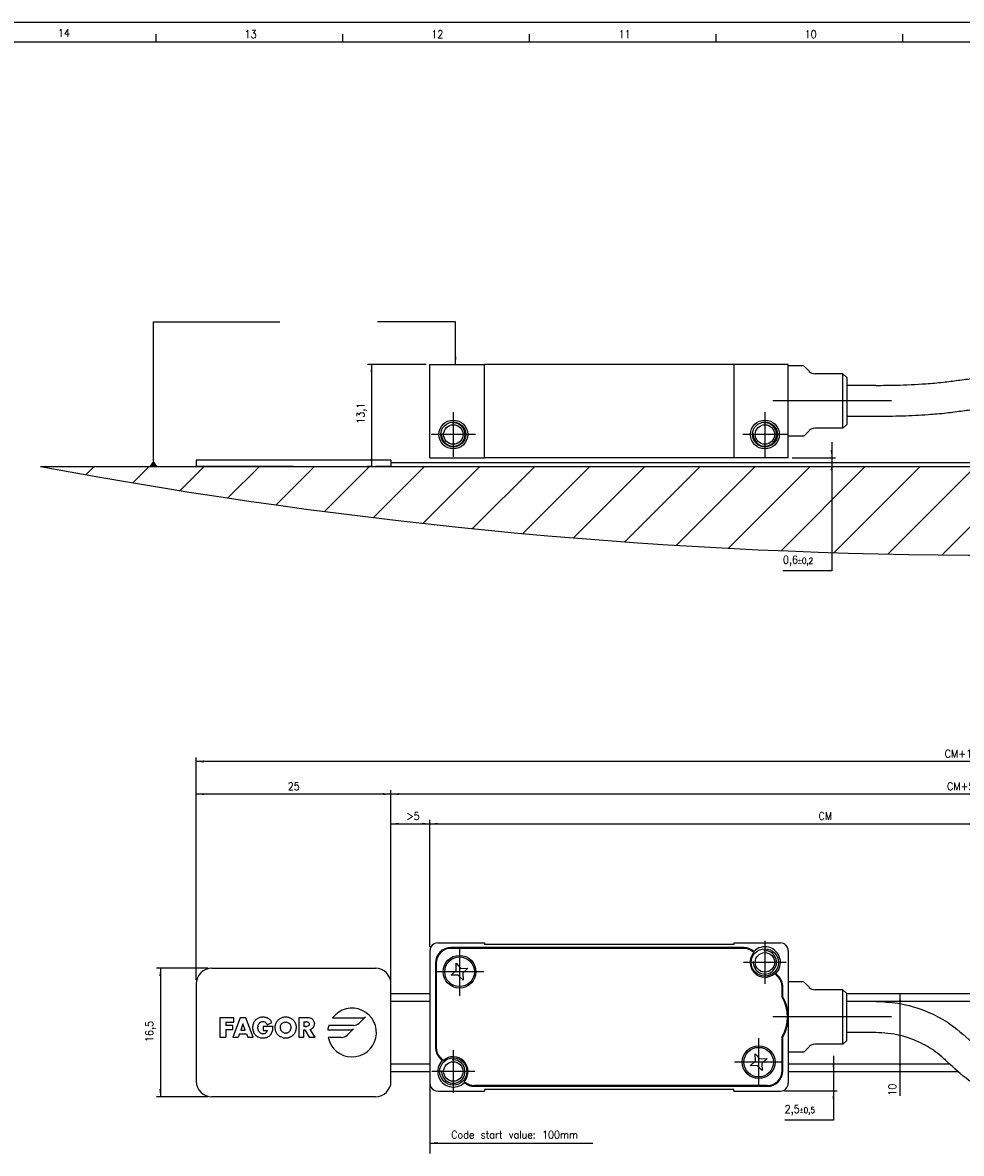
# Model space of a CAD drawing. Header units: millimetres. Extents: x -235 to 1231, y -109 to 485.
# Tile 5 of 15: x -58 to 183, y 195 to 485. Entities that reach past the tile are written whole.
import ezdxf

# ---------------------------------------------------------------- set-up
doc = ezdxf.new("R2010")
doc.units = ezdxf.units.MM
doc.linetypes.add('DOT_CENTER', pattern=[14, 12, -1, 0, -1])
doc.layers.add('1', color=7, linetype='Continuous')
doc.styles.add('CONVERTER_11', font='txt.shx', dxfattribs={"width": 0.9})
doc.dimstyles.new('ME10_DIM_13', dxfattribs={"dimtxt": 1, "dimasz": 1, "dimexe": 0.5, "dimexo": 0.5, "dimgap": 0.5, "dimtad": 1, "dimdsep": 46, "dimtxsty": 'CONVERTER_11', "dimsah": 1, "dimcen": 0.09, "dimclrd": 2, "dimclre": 2, "dimclrt": 2, "dimadec": 0, "dimazin": 0, "dimtfac": 1, "dimtdec": 4, "dimtix": 1, "dimtmove": 0, "dimatfit": 3, "dimfxl": 1, "dimtolj": 1, "dimtzin": 0, "dimarcsym": 0})
doc.dimstyles.new('ME10_DIM_14', dxfattribs={"dimtxt": 1, "dimasz": 1, "dimexe": 0.5, "dimexo": 0.5, "dimgap": 0.5, "dimtad": 1, "dimtih": 1, "dimtoh": 1, "dimdsep": 46, "dimtxsty": 'CONVERTER_11', "dimsah": 1, "dimcen": 0.09, "dimclrd": 2, "dimclre": 2, "dimclrt": 2, "dimadec": 0, "dimazin": 0, "dimtol": 1, "dimtp": 0.2, "dimtm": 0.2, "dimtfac": 0.75, "dimtdec": 0, "dimtix": 1, "dimtmove": 1, "dimatfit": 3, "dimfxl": 1, "dimtolj": 1, "dimtzin": 0, "dimarcsym": 0})
doc.dimstyles.new('ME10_DIM_17', dxfattribs={"dimtxt": 1, "dimasz": 1, "dimexe": 0.5, "dimexo": 0.5, "dimgap": 0.5, "dimtad": 1, "dimdsep": 46, "dimtxsty": 'CONVERTER_11', "dimsah": 1, "dimcen": 0.09, "dimclrd": 2, "dimclre": 2, "dimclrt": 2, "dimadec": 0, "dimazin": 0, "dimtfac": 1, "dimtdec": 4, "dimtix": 1, "dimtmove": 0, "dimatfit": 3, "dimfxl": 1, "dimtolj": 1, "dimtzin": 0, "dimarcsym": 0})
doc.dimstyles.new('ME10_DIM_18', dxfattribs={"dimtxt": 1, "dimasz": 1, "dimexe": 0.5, "dimexo": 0.5, "dimgap": 0.5, "dimtad": 1, "dimtih": 1, "dimtoh": 1, "dimdsep": 46, "dimtxsty": 'CONVERTER_11', "dimsah": 1, "dimcen": 0.09, "dimclrd": 2, "dimclre": 2, "dimclrt": 2, "dimadec": 0, "dimazin": 0, "dimtol": 1, "dimtp": 0.5, "dimtm": 0.5, "dimtfac": 0.75, "dimtdec": 0, "dimtix": 1, "dimtmove": 1, "dimatfit": 3, "dimfxl": 1, "dimtolj": 1, "dimtzin": 0, "dimarcsym": 0})
doc.dimstyles.new('ME10_DIM_20', dxfattribs={"dimtxt": 1, "dimasz": 1, "dimexe": 0.5, "dimexo": 0.5, "dimgap": 0.5, "dimtad": 1, "dimdsep": 46, "dimtxsty": 'CONVERTER_11', "dimsah": 1, "dimcen": 0.09, "dimclrd": 2, "dimclre": 2, "dimclrt": 2, "dimadec": 0, "dimazin": 0, "dimtfac": 1, "dimtdec": 4, "dimtix": 1, "dimtmove": 0, "dimatfit": 3, "dimfxl": 1, "dimtolj": 1, "dimtzin": 0, "dimarcsym": 0})
doc.dimstyles.new('ME10_DIM_21', dxfattribs={"dimtxt": 1, "dimasz": 1, "dimexe": 0.5, "dimexo": 0.5, "dimgap": 0.5, "dimtad": 1, "dimdsep": 46, "dimtxsty": 'CONVERTER_11', "dimsah": 1, "dimcen": 0.09, "dimclrd": 2, "dimclre": 2, "dimclrt": 2, "dimadec": 0, "dimazin": 0, "dimtfac": 1, "dimtdec": 4, "dimtix": 1, "dimtmove": 0, "dimatfit": 3, "dimfxl": 1, "dimtolj": 1, "dimtzin": 0, "dimarcsym": 0})
doc.dimstyles.new('ME10_DIM_23', dxfattribs={"dimtxt": 1, "dimasz": 1, "dimexe": 0.5, "dimexo": 0.5, "dimgap": 0.5, "dimtad": 1, "dimdsep": 46, "dimtxsty": 'CONVERTER_11', "dimsah": 1, "dimcen": 0.09, "dimclrd": 2, "dimclre": 2, "dimclrt": 2, "dimadec": 0, "dimazin": 0, "dimtfac": 1, "dimtdec": 4, "dimtix": 1, "dimtmove": 0, "dimatfit": 3, "dimfxl": 1, "dimtolj": 1, "dimtzin": 0, "dimarcsym": 0})
doc.dimstyles.new('ME10_DIM_24', dxfattribs={"dimtxt": 1, "dimasz": 1, "dimexe": 0.5, "dimexo": 0.5, "dimgap": 0.5, "dimtad": 1, "dimdsep": 46, "dimtxsty": 'CONVERTER_11', "dimsah": 1, "dimcen": 0.09, "dimclrd": 2, "dimclre": 2, "dimclrt": 2, "dimadec": 0, "dimazin": 0, "dimtfac": 1, "dimtdec": 4, "dimtix": 1, "dimtmove": 0, "dimatfit": 3, "dimfxl": 1, "dimtolj": 1, "dimtzin": 0, "dimarcsym": 0})
doc.dimstyles.new('ME10_DIM_26', dxfattribs={"dimtxt": 1, "dimasz": 1, "dimexe": 0.5, "dimexo": 0.5, "dimgap": 0.5, "dimtad": 1, "dimdsep": 46, "dimtxsty": 'CONVERTER_11', "dimsah": 1, "dimcen": 0.09, "dimclrd": 2, "dimclre": 2, "dimclrt": 2, "dimadec": 0, "dimazin": 0, "dimtfac": 1, "dimtdec": 4, "dimtix": 1, "dimtmove": 0, "dimatfit": 3, "dimfxl": 1, "dimtolj": 1, "dimtzin": 0, "dimarcsym": 0})
doc.dimstyles.new('ME10_DIM_27', dxfattribs={"dimtxt": 1, "dimasz": 1, "dimexe": 0.5, "dimexo": 0.5, "dimgap": 0.5, "dimtad": 1, "dimdsep": 46, "dimtxsty": 'CONVERTER_11', "dimsah": 1, "dimcen": 0.09, "dimclrd": 2, "dimclre": 2, "dimclrt": 2, "dimadec": 0, "dimazin": 0, "dimtfac": 1, "dimtdec": 4, "dimtix": 1, "dimtmove": 0, "dimatfit": 3, "dimfxl": 1, "dimtolj": 1, "dimtzin": 0, "dimarcsym": 0})
doc.dimstyles.get("Standard").update_dxf_attribs({"dimtxt": 0.18, "dimasz": 0.18, "dimexe": 0.18, "dimexo": 0.0625, "dimgap": 0.09, "dimtad": 0, "dimtih": 1, "dimtoh": 1, "dimdec": 4, "dimzin": 0, "dimdsep": 46, "dimtxsty": 'Standard', "dimcen": 0.09, "dimadec": 0, "dimazin": 0, "dimtfac": 1, "dimtdec": 4, "dimtofl": 0, "dimtmove": 0, "dimatfit": 3, "dimfxl": 1, "dimtolj": 1, "dimtzin": 0, "dimarcsym": 0})

# ---------------------------------------------------------------- blocks, each defined once
blk = doc.blocks.new('TOPE_FLEJE_PEGADO__19', base_point=(-6.5, 185.45))
at = {"color": 7, "linetype": 'Continuous'}
for p, q in [((18.5, 186.25), (-6.5, 186.25)), ((-6.5, 186.25), (-6.5, 185.45)), ((18.5, 186.25), (18.5, 185.45)), ((6, 185.45), (-6.5, 185.45)), ((6, 185.45), (16.5, 185.45)), ((18.5, 185.45), (16.5, 185.45))]:
    blk.add_line(p, q, dxfattribs=at)
blk = doc.blocks.new('FLEJE_REGLA_EXPOSED_420__20', base_point=(6, 185.45))
at = {"color": 7, "linetype": 'Continuous'}
for p, q in [((18.5, 185.95), (109.08, 185.95)), ((119.08, 185.95), (174.5, 185.95)), ((6, 185.45), (16.5, 185.45)), ((18.5, 185.45), (16.5, 185.45)), ((18.5, 185.45), (108.75, 185.45)), ((118.75, 185.45), (174.5, 185.45)), ((174.5, 185.45), (176.5, 185.45)), ((176.5, 185.45), (187, 185.45))]:
    blk.add_line(p, q, dxfattribs=at)
at = {"color": 2, "linetype": 'DOT_CENTER'}
for p, q in [((109.07, 185.94), (108.75, 185.45)), ((109.08, 185.95), (109.07, 185.94)), ((118.75, 185.45), (119.07, 185.94)), ((119.07, 185.94), (119.08, 185.95))]:
    blk.add_line(p, q, dxfattribs=at)
blk = doc.blocks.new('CABEZA_EXPOSED__23', base_point=(23.5, 186.55))
at = {"color": 7, "linetype": 'Continuous'}
for p, q in [((23.5, 186.55), (23.5, 198.55)), ((23.5, 198.55), (30.5, 198.55)), ((62.5, 198.55), (30.5, 198.55)), ((30.5, 186.55), (30.5, 198.55)), ((69.5, 198.55), (62.5, 198.55)), ((62.5, 198.55), (62.5, 186.55)), ((69.5, 198.35), (69.5, 198.55)), ((71.29, 198.35), (69.5, 198.35)), ((69.5, 189.35), (69.5, 198.35)), ((72.21, 197.64), (71.65, 198.2)), ((76.5, 197.35), (72.91, 197.35)), ((76.5, 190.35), (76.5, 197.35)), ((77, 196.85), (76.5, 197.35)), ((77, 196.85), (77, 190.85)), ((80.74, 195.85), (77, 195.85)), ((103.82, 197.2), (108.05, 197.14)), ((103.77, 193.2), (108, 193.14)), ((80.74, 191.85), (77, 191.85)), ((72.21, 190.06), (71.65, 189.5)), ((76.5, 190.35), (72.91, 190.35)), ((77, 190.85), (76.5, 190.35)), ((71.29, 189.35), (69.5, 189.35)), ((69.5, 186.55), (69.5, 189.35)), ((23.5, 186.55), (30.5, 186.55)), ((62.5, 186.55), (30.5, 186.55)), ((69.5, 186.55), (62.5, 186.55))]:
    blk.add_line(p, q, dxfattribs=at)
at = {"color": 2, "linetype": 'DOT_CENTER'}
for p, q in [((108.11, 196.5), (108.17, 196.58)), ((108.18, 196.41), (108.11, 196.5))]:
    blk.add_line(p, q, dxfattribs=at)
at = {"color": 7, "linetype": 'Continuous'}
for centre, radius in [((26.5, 189.55), 1.85), ((26.5, 189.55), 1.6), ((26.5, 189.55), 1.25), ((66.5, 189.55), 1.85), ((66.5, 189.55), 1.6), ((66.5, 189.55), 1.25)]:
    blk.add_circle(centre, radius, dxfattribs=at)
for centre, radius, start, end in [((71.29, 197.85), 0.5, 45, 90), ((72.91, 198.35), 1, 225, 270), ((72.91, 189.35), 1, 90, 135), ((71.29, 189.85), 0.5, 270, 315)]:
    blk.add_arc(centre, radius, start, end, dxfattribs=at)
for points, knots in [([(80.74, 195.85), (81.61, 195.86), (83.76, 195.87), (86.64, 196.01), (89.3, 196.23), (90.67, 196.42), (91.31, 196.51)], [0, 0, 0, 0, 2.607318, 6.439748, 8.673792, 10.600622, 10.600622, 10.600622, 10.600622]), ([(91.31, 196.51), (91.94, 196.59), (93.6, 196.82), (96.21, 197.02), (99.75, 197.2), (102.25, 197.2), (103.82, 197.2)], [0, 0, 0, 0, 1.916448, 5.025889, 7.831708, 12.540138, 12.540138, 12.540138, 12.540138]), ([(108.03, 193.17), (108.05, 193.24), (108.11, 193.45), (108.14, 193.88), (108.19, 194.56), (108.21, 195.43), (108.19, 196.09), (108.18, 196.41)], [0, 0, 0, 0, 0.230247, 0.664675, 1.26568, 2.301899, 3.253919, 3.253919, 3.253919, 3.253919]), ([(108.17, 196.58), (108.15, 196.68), (108.13, 196.84), (108.12, 197.05), (108.07, 197.12), (108.05, 197.14)], [0, 0, 0, 0, 0.3101629, 0.5063609, 0.5857578, 0.5857578, 0.5857578, 0.5857578]), ([(103.77, 193.2), (103.68, 193.2), (103.49, 193.2), (102.17, 193.21), (99.86, 193.19), (97.23, 193.08), (95.19, 192.93), (93.64, 192.79), (92.51, 192.63), (91.92, 192.55)], [0, 0, 0, 0, 0.283437, 0.567261, 3.962244, 7.207746, 8.458957, 10.08973, 11.88269, 11.88269, 11.88269, 11.88269]), ([(108, 193.14), (108.01, 193.15), (108.02, 193.15), (108.02, 193.16), (108.03, 193.17)], [0, 0, 0, 0, 0.01369848, 0.03405166, 0.03405166, 0.03405166, 0.03405166]), ([(91.92, 192.55), (91.21, 192.46), (89.73, 192.25), (87.15, 192.04), (84.13, 191.88), (81.89, 191.86), (80.74, 191.85)], [0, 0, 0, 0, 2.123161, 4.484788, 7.765377, 11.207615, 11.207615, 11.207615, 11.207615])]:
    blk.add_open_spline(points, degree=3, knots=knots, dxfattribs=at)
at = {"layer": '1', "color": 2, "linetype": 'DOT_CENTER'}
for p, q in [((101.8, 195.22), (110.03, 195.12)), ((73.29, 193.85), (67.5, 193.85)), ((82.74, 193.85), (70.91, 193.85)), ((26.5, 192.4), (26.5, 186.7)), ((66.5, 192.4), (66.5, 186.7)), ((29.35, 189.55), (23.65, 189.55)), ((69.35, 189.55), (63.65, 189.55))]:
    blk.add_line(p, q, dxfattribs=at)
at = {"layer": '1', "color": 30, "linetype": 'Continuous'}
for centre in [(26.5, 189.55), (66.5, 189.55)]:
    blk.add_arc(centre, 1.5, 175, 95, dxfattribs=at)
blk = doc.blocks.new('EXAA-420__24', base_point=(-6.5, 185.45))
for name, p in [('CABEZA_EXPOSED__23', (23.5, 186.55)), ('TOPE_FLEJE_PEGADO__19', (-6.5, 185.45)), ('FLEJE_REGLA_EXPOSED_420__20', (6, 185.45))]:
    blk.add_blockref(name, p)
blk = doc.blocks.new('*D57')
at = {"layer": '1', "color": 2, "linetype": 'Continuous'}
for p, q in [((23, 198.55), (15.5, 198.55)), ((16, 198.55), (16, 185.45)), ((16, 185.45), (15.5, 185.45))]:
    blk.add_line(p, q, dxfattribs=at)
at = {"layer": '1', "color": 2}
for points in [[(16.13, 197.55), (15.87, 197.55), (16, 198.55)], [(15.87, 186.45), (16.13, 186.45), (16, 185.45)]]:
    blk.add_solid(points, dxfattribs=at)
at = {"layer": '1', "color": 2, "insert": (15.4, 190.92), "char_height": 1, "attachment_point": 7, "rotation": 90, "line_spacing_factor": 0.60024, "style": 'CONVERTER_11'}
blk.add_mtext('13,1', dxfattribs=at)
blk = doc.blocks.new('*D58')
at = {"layer": '1', "color": 2, "linetype": 'Continuous'}
for p, q in [((75.08, 188.55), (75.08, 172.07)), ((19, 185.95), (75.58, 185.95)), ((70, 186.55), (75.58, 186.55)), ((75.08, 172.07), (68.81, 172.07))]:
    blk.add_line(p, q, dxfattribs=at)
at = {"layer": '1', "color": 2}
for points in [[(74.94, 187.55), (75.21, 187.55), (75.08, 186.55)], [(75.21, 184.95), (74.94, 184.95), (75.08, 185.95)]]:
    blk.add_solid(points, dxfattribs=at)
at = {"layer": '1', "color": 2, "insert": (68.81, 172.67), "char_height": 1, "attachment_point": 7, "rotation": 0.0001, "line_spacing_factor": 0.60024, "style": 'CONVERTER_11'}
blk.add_mtext('\\C2;0,6\\C2;\\H0.75;{\\Fgdt;`}0,2', dxfattribs=at)
blk = doc.blocks.new('FLEJE_REGLA_EXPOSED_420__29', base_point=(18.5, 107.83))
at = {"color": 7, "linetype": 'Continuous'}
for p, q in [((18.5, 117.83), (23.5, 117.83)), ((77, 117.83), (109.66, 117.83)), ((119.66, 117.83), (123.5, 117.83)), ((80.74, 116.83), (77, 116.83)), ((18.5, 107.83), (23.5, 107.83)), ((69.5, 107.83), (91.21, 107.83)), ((100, 107.83), (105.79, 107.83)), ((107.88, 107.83), (109.23, 107.83)), ((119.23, 107.83), (123.5, 107.83)), ((169.5, 107.83), (174.5, 107.83))]:
    blk.add_line(p, q, dxfattribs=at)
at = {"color": 2, "linetype": 'DOT_CENTER'}
for p, q in [((109.66, 117.83), (109, 116.83)), ((119, 116.83), (119.66, 117.83)), ((109, 116.83), (108.11, 115.5)), ((118.11, 115.5), (119, 116.83)), ((108.11, 115.5), (110.11, 112.5)), ((120.11, 112.5), (118.11, 115.5)), ((110.11, 112.5), (108.11, 109.5)), ((118.11, 109.5), (120.11, 112.5)), ((108.11, 109.5), (108.56, 108.83)), ((108.56, 108.83), (109.23, 107.83)), ((118.56, 108.83), (118.11, 109.5)), ((119.23, 107.83), (118.56, 108.83))]:
    blk.add_line(p, q, dxfattribs=at)
at = {"color": 3, "linetype": 'Continuous'}
for p, q in [((23.5, 116.83), (18.5, 116.83)), ((109, 116.83), (80.74, 116.83)), ((123.5, 116.83), (119, 116.83)), ((18.5, 108.83), (23.5, 108.83)), ((69.5, 108.83), (90.17, 108.83)), ((96.92, 108.83), (108.56, 108.83)), ((118.56, 108.83), (123.5, 108.83)), ((169.5, 108.83), (174.5, 108.83))]:
    blk.add_line(p, q, dxfattribs=at)
blk = doc.blocks.new('TOPE_FLEJE_PEGADO__30', base_point=(-6.5, 104.58))
at = {"color": 7, "linetype": 'Continuous'}
for p, q in [((-4.5, 121.08), (16.5, 121.08)), ((-6.5, 119.08), (-6.5, 106.58)), ((18.5, 106.58), (18.5, 119.08)), ((-3.49, 114.72), (-3.49, 112.22)), ((-1.67, 114.72), (-3.49, 114.72)), ((-0.86, 114.72), (-1.82, 112.22)), ((-1.67, 114.17), (-1.67, 114.72)), ((-0.15, 114.72), (-0.86, 114.72)), ((0.79, 112.22), (-0.15, 114.72)), ((1.38, 114.63), (1.3, 114.58)), ((1.47, 114.68), (1.38, 114.63)), ((1.57, 114.71), (1.47, 114.68)), ((1.66, 114.74), (1.57, 114.71)), ((1.77, 114.77), (1.66, 114.74)), ((1.87, 114.79), (1.77, 114.77)), ((1.98, 114.8), (1.87, 114.79)), ((2.09, 114.8), (1.98, 114.8)), ((2.21, 114.8), (2.09, 114.8)), ((2.32, 114.78), (2.21, 114.8)), ((2.43, 114.76), (2.32, 114.78)), ((2.53, 114.73), (2.43, 114.76)), ((2.63, 114.7), (2.53, 114.73)), ((2.72, 114.65), (2.63, 114.7)), ((2.81, 114.6), (2.72, 114.65)), ((4.3, 114.63), (4.21, 114.59)), ((4.39, 114.68), (4.3, 114.63)), ((4.48, 114.71), (4.39, 114.68)), ((4.57, 114.74), (4.48, 114.71)), ((4.67, 114.77), (4.57, 114.74)), ((4.77, 114.79), (4.67, 114.77)), ((4.87, 114.8), (4.77, 114.79)), ((4.97, 114.8), (4.87, 114.8)), ((5.08, 114.8), (4.97, 114.8)), ((5.18, 114.79), (5.08, 114.8)), ((5.28, 114.77), (5.18, 114.79)), ((5.37, 114.74), (5.28, 114.77)), ((5.47, 114.71), (5.37, 114.74)), ((5.56, 114.68), (5.47, 114.71)), ((5.65, 114.63), (5.56, 114.68)), ((5.74, 114.59), (5.65, 114.63)), ((6.66, 114.72), (6.66, 112.22)), ((7.8, 114.72), (6.66, 114.72)), ((7.92, 114.71), (7.8, 114.72)), ((8.04, 114.7), (7.92, 114.71)), ((8.15, 114.67), (8.04, 114.7)), ((8.25, 114.64), (8.15, 114.67)), ((8.34, 114.59), (8.25, 114.64)), ((11, 114.71), (14.86, 114.71)), ((15.21, 114.85), (14.4, 114.04)), ((-2.71, 114.17), (-2.71, 113.75)), ((-2.71, 114.17), (-1.67, 114.17)), ((-1.79, 113.75), (-2.71, 113.75)), ((-2.71, 113.2), (-2.71, 112.22)), ((-2.71, 113.2), (-1.79, 113.2)), ((-1.79, 113.2), (-1.79, 113.75)), ((-0.51, 113.96), (-0.78, 113.15)), ((-0.78, 113.15), (-0.24, 113.15)), ((-0.24, 113.15), (-0.51, 113.96)), ((0.75, 113.68), (0.74, 113.57)), ((0.74, 113.57), (0.74, 113.46)), ((0.74, 113.46), (0.74, 113.34)), ((0.74, 113.34), (0.75, 113.24)), ((0.77, 113.79), (0.75, 113.68)), ((0.75, 113.24), (0.77, 113.14)), ((0.8, 113.89), (0.77, 113.79)), ((0.83, 113.98), (0.8, 113.89)), ((0.87, 114.08), (0.83, 113.98)), ((0.91, 114.16), (0.87, 114.08)), ((0.96, 114.25), (0.91, 114.16)), ((1.02, 114.33), (0.96, 114.25)), ((1.08, 114.4), (1.02, 114.33)), ((1.15, 114.46), (1.08, 114.4)), ((1.22, 114.53), (1.15, 114.46)), ((1.22, 114.53), (1.3, 114.58)), ((1.41, 113.45), (1.42, 113.56)), ((1.42, 113.35), (1.41, 113.45)), ((1.44, 113.66), (1.42, 113.56)), ((1.44, 113.24), (1.42, 113.35)), ((1.44, 113.66), (1.46, 113.76)), ((1.47, 113.14), (1.44, 113.24)), ((1.46, 113.76), (1.5, 113.86)), ((1.5, 113.86), (1.55, 113.95)), ((1.55, 113.95), (1.61, 114.03)), ((1.61, 114.03), (1.68, 114.1)), ((1.68, 114.1), (1.76, 114.16)), ((1.76, 114.16), (1.85, 114.2)), ((1.85, 114.2), (1.95, 114.23)), ((1.95, 114.23), (2.06, 114.24)), ((2.06, 114.24), (2.19, 114.23)), ((3.36, 113.61), (2.07, 113.61)), ((2.07, 113.61), (2.07, 113.1)), ((2.19, 114.23), (2.3, 114.19)), ((2.3, 114.19), (2.4, 114.13)), ((2.4, 114.13), (2.48, 114.05)), ((2.48, 114.05), (2.55, 113.96)), ((2.55, 113.96), (2.6, 113.84)), ((2.6, 113.84), (3.22, 114.1)), ((2.89, 114.54), (2.81, 114.6)), ((2.97, 114.47), (2.89, 114.54)), ((3.04, 114.39), (2.97, 114.47)), ((3.11, 114.3), (3.04, 114.39)), ((3.17, 114.2), (3.11, 114.3)), ((3.22, 114.1), (3.17, 114.2)), ((3.3, 113.05), (3.32, 113.16)), ((3.32, 113.16), (3.34, 113.27)), ((3.34, 113.27), (3.35, 113.38)), ((3.35, 113.49), (3.36, 113.61)), ((3.35, 113.38), (3.35, 113.49)), ((3.6, 113.62), (3.59, 113.51)), ((3.59, 113.51), (3.6, 113.41)), ((3.61, 113.72), (3.6, 113.62)), ((3.6, 113.41), (3.61, 113.3)), ((3.63, 113.82), (3.61, 113.72)), ((3.61, 113.3), (3.62, 113.2)), ((3.62, 113.2), (3.65, 113.1)), ((3.66, 113.92), (3.63, 113.82)), ((3.7, 114.01), (3.66, 113.92)), ((3.74, 114.1), (3.7, 114.01)), ((3.79, 114.18), (3.74, 114.1)), ((3.85, 114.26), (3.79, 114.18)), ((3.91, 114.34), (3.85, 114.26)), ((3.98, 114.41), (3.91, 114.34)), ((4.05, 114.47), (3.98, 114.41)), ((4.13, 114.53), (4.05, 114.47)), ((4.21, 114.59), (4.13, 114.53)), ((4.28, 113.61), (4.27, 113.51)), ((4.27, 113.51), (4.28, 113.4)), ((4.3, 113.71), (4.28, 113.61)), ((4.28, 113.4), (4.3, 113.29)), ((4.3, 113.71), (4.35, 113.81)), ((4.3, 113.29), (4.33, 113.19)), ((4.33, 113.19), (4.38, 113.1)), ((4.35, 113.81), (4.41, 113.89)), ((4.48, 113.97), (4.41, 113.89)), ((4.56, 114.04), (4.48, 113.97)), ((4.65, 114.09), (4.56, 114.04)), ((4.75, 114.14), (4.65, 114.09)), ((4.86, 114.16), (4.75, 114.14)), ((4.86, 114.16), (4.97, 114.17)), ((4.97, 114.17), (5.09, 114.16)), ((5.2, 114.14), (5.09, 114.16)), ((5.3, 114.09), (5.2, 114.14)), ((5.3, 114.09), (5.39, 114.04)), ((5.47, 113.97), (5.39, 114.04)), ((5.54, 113.89), (5.47, 113.97)), ((5.6, 113.81), (5.54, 113.89)), ((5.57, 113.1), (5.61, 113.19)), ((5.64, 113.71), (5.6, 113.81)), ((5.61, 113.19), (5.65, 113.29)), ((5.67, 113.61), (5.64, 113.71)), ((5.65, 113.29), (5.67, 113.4)), ((5.68, 113.51), (5.67, 113.61)), ((5.67, 113.4), (5.68, 113.51)), ((5.82, 114.53), (5.74, 114.59)), ((5.9, 114.47), (5.82, 114.53)), ((5.97, 114.41), (5.9, 114.47)), ((6.04, 114.34), (5.97, 114.41)), ((6.1, 114.26), (6.04, 114.34)), ((6.16, 114.18), (6.1, 114.26)), ((6.21, 114.1), (6.16, 114.18)), ((6.25, 114.01), (6.21, 114.1)), ((6.29, 113.92), (6.25, 114.01)), ((6.32, 113.82), (6.29, 113.92)), ((6.3, 113.1), (6.32, 113.2)), ((6.34, 113.72), (6.32, 113.82)), ((6.32, 113.2), (6.34, 113.3)), ((6.35, 113.62), (6.34, 113.72)), ((6.34, 113.3), (6.35, 113.41)), ((6.35, 113.51), (6.35, 113.62)), ((6.35, 113.41), (6.35, 113.51)), ((7.31, 114.22), (7.56, 114.22)), ((7.31, 114.22), (7.31, 113.6)), ((7.56, 113.6), (7.31, 113.6)), ((7.31, 112.22), (7.31, 113.17)), ((7.31, 113.17), (7.46, 113.17)), ((7.46, 113.17), (8, 112.22)), ((7.69, 114.21), (7.56, 114.22)), ((7.56, 113.6), (7.69, 113.6)), ((7.69, 114.21), (7.81, 114.19)), ((7.81, 113.63), (7.69, 113.6)), ((7.91, 114.14), (7.81, 114.19)), ((7.91, 113.68), (7.81, 113.63)), ((7.98, 114.05), (7.91, 114.14)), ((7.91, 113.68), (7.98, 113.77)), ((7.98, 114.05), (8.01, 113.91)), ((8.01, 113.91), (7.98, 113.77)), ((8.12, 113.24), (8.24, 113.27)), ((8.77, 112.22), (8.12, 113.24)), ((8.24, 113.27), (8.34, 113.32)), ((8.42, 114.53), (8.34, 114.59)), ((8.34, 113.32), (8.42, 113.38)), ((8.49, 114.46), (8.42, 114.53)), ((8.5, 113.45), (8.42, 113.38)), ((8.56, 114.38), (8.49, 114.46)), ((8.5, 113.45), (8.56, 113.53)), ((8.6, 114.29), (8.56, 114.38)), ((8.56, 113.53), (8.61, 113.63)), ((8.64, 114.19), (8.6, 114.29)), ((8.61, 113.63), (8.64, 113.73)), ((8.66, 114.08), (8.64, 114.19)), ((8.64, 113.73), (8.66, 113.84)), ((8.66, 114.08), (8.67, 113.95)), ((8.66, 113.84), (8.67, 113.95)), ((10.39, 113.17), (13.32, 113.17)), ((13.7, 113.75), (10.52, 113.75)), ((13.67, 113.31), (12.86, 112.5)), ((-3.49, 112.22), (-2.71, 112.22)), ((-1.82, 112.22), (-1.13, 112.22)), ((-0.96, 112.65), (-1.13, 112.22)), ((-0.96, 112.65), (-0.06, 112.65)), ((-0.06, 112.65), (0.1, 112.22)), ((0.1, 112.22), (0.79, 112.22)), ((0.77, 113.14), (0.8, 113.04)), ((0.8, 113.04), (0.83, 112.94)), ((0.83, 112.94), (0.87, 112.85)), ((0.87, 112.85), (0.91, 112.76)), ((0.91, 112.76), (0.96, 112.68)), ((0.96, 112.68), (1.02, 112.61)), ((1.02, 112.61), (1.08, 112.54)), ((1.08, 112.54), (1.14, 112.47)), ((1.14, 112.47), (1.22, 112.41)), ((1.29, 112.35), (1.22, 112.41)), ((1.29, 112.35), (1.38, 112.3)), ((1.38, 112.3), (1.46, 112.26)), ((1.46, 112.26), (1.55, 112.22)), ((1.51, 113.05), (1.47, 113.14)), ((1.56, 112.96), (1.51, 113.05)), ((1.55, 112.22), (1.65, 112.19)), ((1.62, 112.88), (1.56, 112.96)), ((1.69, 112.81), (1.62, 112.88)), ((1.65, 112.19), (1.75, 112.17)), ((1.77, 112.75), (1.69, 112.81)), ((1.75, 112.17), (1.85, 112.15)), ((1.86, 112.71), (1.77, 112.75)), ((1.85, 112.15), (1.96, 112.14)), ((1.86, 112.71), (1.96, 112.68)), ((2.07, 112.67), (1.96, 112.68)), ((1.96, 112.14), (2.07, 112.14)), ((2.07, 113.1), (2.6, 113.1)), ((2.21, 112.68), (2.07, 112.67)), ((2.07, 112.14), (2.19, 112.14)), ((2.19, 112.14), (2.31, 112.16)), ((2.33, 112.72), (2.21, 112.68)), ((2.31, 112.16), (2.43, 112.18)), ((2.43, 112.78), (2.33, 112.72)), ((2.43, 112.78), (2.51, 112.86)), ((2.43, 112.18), (2.54, 112.21)), ((2.57, 112.97), (2.51, 112.86)), ((2.54, 112.21), (2.65, 112.25)), ((2.6, 113.1), (2.57, 112.97)), ((2.65, 112.25), (2.75, 112.31)), ((2.75, 112.31), (2.85, 112.37)), ((2.85, 112.37), (2.94, 112.45)), ((2.94, 112.45), (3.02, 112.53)), ((3.02, 112.53), (3.1, 112.63)), ((3.1, 112.63), (3.17, 112.73)), ((3.17, 112.73), (3.22, 112.84)), ((3.22, 112.84), (3.26, 112.94)), ((3.26, 112.94), (3.3, 113.05)), ((3.65, 113.1), (3.68, 113)), ((3.68, 113), (3.71, 112.91)), ((3.71, 112.91), (3.76, 112.83)), ((3.76, 112.83), (3.81, 112.74)), ((3.81, 112.74), (3.86, 112.67)), ((3.86, 112.67), (3.92, 112.59)), ((3.92, 112.59), (3.98, 112.52)), ((3.98, 112.52), (4.05, 112.46)), ((4.05, 112.46), (4.13, 112.4)), ((4.13, 112.4), (4.2, 112.35)), ((4.2, 112.35), (4.29, 112.3)), ((4.37, 112.26), (4.29, 112.3)), ((4.47, 112.22), (4.37, 112.26)), ((4.38, 113.1), (4.44, 113.01)), ((4.44, 113.01), (4.51, 112.94)), ((4.47, 112.22), (4.56, 112.19)), ((4.51, 112.94), (4.59, 112.88)), ((4.56, 112.19), (4.66, 112.17)), ((4.68, 112.83), (4.59, 112.88)), ((4.66, 112.17), (4.76, 112.15)), ((4.77, 112.8), (4.68, 112.83)), ((4.76, 112.15), (4.87, 112.14)), ((4.77, 112.8), (4.87, 112.77)), ((4.87, 112.77), (4.97, 112.77)), ((4.87, 112.14), (4.97, 112.14)), ((5.08, 112.77), (4.97, 112.77)), ((4.97, 112.14), (5.08, 112.14)), ((5.08, 112.77), (5.18, 112.8)), ((5.08, 112.14), (5.19, 112.15)), ((5.18, 112.8), (5.27, 112.83)), ((5.19, 112.15), (5.29, 112.17)), ((5.27, 112.83), (5.36, 112.88)), ((5.29, 112.17), (5.39, 112.19)), ((5.36, 112.88), (5.44, 112.94)), ((5.39, 112.19), (5.48, 112.22)), ((5.44, 112.94), (5.51, 113.01)), ((5.48, 112.22), (5.57, 112.26)), ((5.51, 113.01), (5.57, 113.1)), ((5.57, 112.26), (5.66, 112.3)), ((5.66, 112.3), (5.74, 112.35)), ((5.74, 112.35), (5.82, 112.4)), ((5.82, 112.4), (5.9, 112.46)), ((5.9, 112.46), (5.96, 112.52)), ((5.96, 112.52), (6.03, 112.59)), ((6.03, 112.59), (6.09, 112.67)), ((6.09, 112.67), (6.14, 112.74)), ((6.14, 112.74), (6.19, 112.83)), ((6.19, 112.83), (6.23, 112.91)), ((6.23, 112.91), (6.27, 113)), ((6.27, 113), (6.3, 113.1)), ((6.66, 112.22), (7.31, 112.22)), ((8, 112.22), (8.77, 112.22)), ((12.15, 112.21), (10.44, 112.21)), ((16.5, 104.58), (-4.5, 104.58))]:
    blk.add_line(p, q, dxfattribs=at)
for centre, radius, start, end in [((-4.5, 119.08), 2, 90, 180), ((16.5, 119.08), 2, 0, 90), ((13.5, 112.83), 3.13, 191.4151, 143.0005), ((14.86, 115.21), 0.5, 270.0036, 314.9983), ((13.5, 112.83), 3.13, 162.7749, 173.7386), ((13.32, 113.67), 0.5, 269.9968, 314.9947), ((13.7, 114.75), 1, 270, 314.9983), ((12.15, 113.21), 1, 270.0079, 314.9947), ((-4.5, 106.58), 2, 180, 270), ((16.5, 106.58), 2, 270, 0)]:
    blk.add_arc(centre, radius, start, end, dxfattribs=at)
blk = doc.blocks.new('CABEZA_EXPOSED__31', base_point=(23.5, 103.35))
at = {"color": 7, "linetype": 'Continuous'}
for p, q in [((23.5, 123.33), (23.5, 106.33)), ((24.5, 124.33), (30.5, 124.33)), ((63.77, 123.73), (26.2, 123.73)), ((63.77, 123.63), (26.2, 123.63)), ((30.5, 124.33), (30.5, 124.13)), ((62.5, 124.13), (30.5, 124.13)), ((62.5, 124.33), (62.5, 124.13)), ((62.5, 124.33), (68.5, 124.33)), ((69.5, 123.33), (69.5, 119.33)), ((24.2, 121.73), (24.2, 110.95)), ((24.3, 121.73), (24.3, 110.95)), ((26.22, 120.17), (26.88, 120.8)), ((26.85, 121.71), (27.47, 121.04)), ((26.88, 120.8), (26.85, 121.71)), ((27.47, 121.04), (28.38, 121.08)), ((28.38, 121.08), (27.72, 120.46)), ((27.72, 120.46), (27.75, 119.54)), ((68.14, 120.04), (67.77, 120.41)), ((67.91, 120.41), (68.21, 120.11)), ((27.13, 120.21), (26.22, 120.17)), ((27.75, 119.54), (27.13, 120.21)), ((71.29, 119.33), (69.5, 119.33)), ((69.5, 119.33), (69.5, 114.83)), ((72.21, 118.62), (71.65, 119.18)), ((68.7, 117.35), (68.7, 118.7)), ((68.8, 117.38), (68.8, 118.7)), ((76.5, 118.33), (72.91, 118.33)), ((77, 117.83), (76.5, 118.33)), ((76.5, 111.33), (76.5, 118.33)), ((77, 116.83), (77, 117.83)), ((80.74, 116.83), (77, 116.83)), ((77, 112.83), (77, 116.83)), ((69.5, 114.83), (69.5, 110.33)), ((68.7, 107.93), (68.7, 112.3)), ((68.8, 107.93), (68.8, 112.27)), ((77, 111.83), (76.5, 111.33)), ((77, 111.83), (77, 112.83)), ((80.74, 112.83), (77, 112.83)), ((71.29, 110.33), (69.5, 110.33)), ((69.5, 110.33), (69.5, 106.33)), ((72.21, 111.03), (71.65, 110.47)), ((76.5, 111.33), (72.91, 111.33)), ((25.09, 109.24), (24.79, 109.54)), ((25.23, 109.24), (24.86, 109.61)), ((64.62, 108.57), (65.28, 109.2)), ((65.25, 110.11), (65.87, 109.44)), ((65.28, 109.2), (65.25, 110.11)), ((65.87, 109.44), (66.78, 109.48)), ((66.78, 109.48), (66.12, 108.86)), ((66.12, 108.86), (66.15, 107.94)), ((65.53, 108.61), (64.62, 108.57)), ((66.15, 107.94), (65.53, 108.61)), ((103.62, 107.64), (107.85, 108)), ((66.8, 106.03), (29.23, 106.03)), ((29.23, 105.93), (66.8, 105.93)), ((24.5, 105.33), (30.5, 105.33)), ((62.5, 105.53), (30.5, 105.53)), ((30.5, 105.53), (30.5, 105.33)), ((62.5, 105.33), (62.5, 105.53)), ((62.5, 105.33), (68.5, 105.33)), ((103.97, 103.65), (108.2, 104.02))]:
    blk.add_line(p, q, dxfattribs=at)
for centre, radius in [((66.5, 121.83), 1.75), ((27.3, 120.63), 2.1), ((27.3, 120.63), 1.9), ((66.5, 121.83), 1.25), ((65.7, 109.03), 2.1), ((65.7, 109.03), 1.9), ((26.5, 107.83), 1.75), ((26.5, 107.83), 1.25)]:
    blk.add_circle(centre, radius, dxfattribs=at)
for centre, radius, start, end in [((24.5, 123.33), 1, 90, 180), ((26.2, 121.73), 2, 90, 180), ((26.2, 121.73), 1.9, 90, 180), ((63.77, 121.73), 2, 49.0546, 90), ((63.77, 121.73), 1.9, 46.1691, 90), ((66.5, 121.83), 2, 315, 135.1434), ((68.5, 123.33), 1, 0, 90), ((66.5, 121.83), 1.9, 138.0289, 311.983), ((66.8, 118.7), 1.9, 0, 45), ((66.8, 118.7), 2, 0, 45), ((71.29, 118.83), 0.5, 45, 90), ((72.91, 119.33), 1, 225, 270), ((64.5, 114.83), 4.9, 328.9973, 31.0027), ((64.5, 114.83), 5, 0, 30.6834), ((64.5, 114.83), 5, 329.3166, 0), ((26.2, 110.95), 2, 180, 225), ((26.2, 110.95), 1.9, 180, 225), ((71.29, 110.83), 0.5, 270, 315), ((72.91, 110.33), 1, 90, 135), ((26.5, 107.83), 2, 135, 315.1434), ((26.5, 107.83), 1.9, 318.0289, 131.983), ((66.8, 107.93), 2, 270, 0), ((66.8, 107.93), 1.9, 270, 0), ((24.5, 106.33), 1, 180, 270), ((29.23, 107.93), 1.9, 226.1691, 270), ((29.23, 107.93), 2, 229.0546, 270), ((68.5, 106.33), 1, 270, 0)]:
    blk.add_arc(centre, radius, start, end, dxfattribs=at)
for points, knots in [([(80.74, 116.83), (81.68, 116.78), (83.97, 116.67), (87.1, 115.71), (90.36, 114.05), (92.05, 112.51), (93.06, 111.59)], [0, 0, 0, 0, 2.80914, 6.882829, 9.679543, 13.725474, 13.725474, 13.725474, 13.725474]), ([(90.17, 108.82), (89.53, 109.42), (88.25, 110.61), (86.05, 111.77), (83.55, 112.64), (81.78, 112.76), (80.74, 112.83)], [0, 0, 0, 0, 2.613814, 5.233695, 7.383558, 10.509827, 10.509827, 10.509827, 10.509827]), ([(93.06, 111.59), (93.62, 111.07), (95.03, 109.74), (97.47, 108.48), (100.48, 107.6), (102.44, 107.63), (103.62, 107.64)], [0, 0, 0, 0, 2.298248, 5.794831, 8.111185, 11.637582, 11.637582, 11.637582, 11.637582]), ([(103.97, 103.65), (102.43, 103.64), (99.87, 103.61), (96.19, 104.68), (92.98, 106.25), (91.11, 107.97), (90.17, 108.82)], [0, 0, 0, 0, 4.596864, 7.62082, 11.413637, 15.19918, 15.19918, 15.19918, 15.19918]), ([(108.2, 104.02), (108.2, 104.03), (108.2, 104.05), (108.2, 104.1), (108.2, 104.18), (108.19, 104.3), (108.18, 104.44), (108.17, 104.61), (108.15, 104.81), (108.13, 105.07), (108.1, 105.41), (108.07, 105.81), (108.03, 106.22), (108, 106.62), (107.97, 106.95), (107.94, 107.22), (107.92, 107.42), (107.91, 107.59), (107.89, 107.73), (107.88, 107.84), (107.87, 107.92), (107.86, 107.98), (107.86, 108), (107.85, 108)], [0, 0, 0, 0, 0.017908, 0.069661, 0.153743, 0.268494, 0.412235, 0.583285, 0.779961, 1.000579, 1.386777, 1.793682, 2.20749, 2.614395, 3.000594, 3.221212, 3.417888, 3.588938, 3.732679, 3.847429, 3.931511, 3.983264, 4.001173, 4.001173, 4.001173, 4.001173])]:
    blk.add_open_spline(points, degree=3, knots=knots, dxfattribs=at)
at = {"layer": '1', "color": 2, "linetype": 'DOT_CENTER'}
for p, q in [((27.3, 123.73), (27.3, 117.53)), ((66.5, 124.58), (66.5, 119.08)), ((30.4, 120.63), (24.2, 120.63)), ((69.25, 121.83), (63.75, 121.83)), ((73.29, 114.83), (67.5, 114.83)), ((82.74, 114.83), (70.91, 114.83)), ((65.7, 112.13), (65.7, 105.93)), ((26.5, 110.58), (26.5, 105.08)), ((68.8, 109.03), (62.6, 109.03)), ((29.25, 107.83), (23.75, 107.83)), ((101.8, 105.47), (110.02, 106.18))]:
    blk.add_line(p, q, dxfattribs=at)
at = {"layer": '1', "color": 30, "linetype": 'Continuous'}
for centre in [(66.5, 121.83), (26.5, 107.83)]:
    blk.add_arc(centre, 1.5, 175, 95, dxfattribs=at)
blk = doc.blocks.new('EXAA-420__32', base_point=(-6.5, 103.35))
for name, p in [('CABEZA_EXPOSED__31', (23.5, 103.35)), ('TOPE_FLEJE_PEGADO__30', (-6.5, 104.58)), ('FLEJE_REGLA_EXPOSED_420__29', (18.5, 107.83))]:
    blk.add_blockref(name, p)
blk = doc.blocks.new('*D59')
at = {"layer": '1', "color": 2, "linetype": 'Continuous'}
for p, q in [((77.5, 117.83), (84.35, 117.83)), ((83.85, 107.83), (83.85, 117.83)), ((70, 107.83), (84.35, 107.83)), ((83.85, 104.72), (83.85, 107.83))]:
    blk.add_line(p, q, dxfattribs=at)
at = {"layer": '1', "color": 2}
for points in [[(83.98, 116.83), (83.72, 116.83), (83.85, 117.83)], [(83.72, 108.83), (83.98, 108.83), (83.85, 107.83)]]:
    blk.add_solid(points, dxfattribs=at)
at = {"layer": '1', "color": 2, "insert": (83.35, 104.72), "char_height": 1, "attachment_point": 7, "rotation": 90, "line_spacing_factor": 0.60024, "style": 'CONVERTER_11'}
blk.add_mtext('10', dxfattribs=at)
blk = doc.blocks.new('*D60')
at = {"layer": '1', "color": 2, "linetype": 'Continuous'}
for p, q in [((75.3, 109.83), (75.3, 101.6)), ((70, 107.83), (75.8, 107.83)), ((69, 105.33), (75.8, 105.33)), ((75.3, 101.6), (69.04, 101.6))]:
    blk.add_line(p, q, dxfattribs=at)
at = {"layer": '1', "color": 2}
for points in [[(75.17, 108.83), (75.43, 108.83), (75.3, 107.83)], [(75.43, 104.33), (75.17, 104.33), (75.3, 105.33)]]:
    blk.add_solid(points, dxfattribs=at)
at = {"layer": '1', "color": 2, "insert": (69.04, 102.2), "char_height": 1, "attachment_point": 7, "rotation": 0.0001, "line_spacing_factor": 0.60024, "style": 'CONVERTER_11'}
blk.add_mtext('\\C2;2,5\\C2;\\H0.75;{\\Fgdt;`}0,5', dxfattribs=at)
blk = doc.blocks.new('*D62')
at = {"layer": '1', "color": 2, "linetype": 'Continuous'}
for p, q in [((18.5, 117.33), (18.5, 140.11)), ((18.5, 139.61), (23.5, 139.61)), ((23.5, 123.83), (23.5, 140.11))]:
    blk.add_line(p, q, dxfattribs=at)
at = {"layer": '1', "color": 2}
for points in [[(19.5, 139.74), (19.5, 139.48), (18.5, 139.61)], [(22.5, 139.48), (22.5, 139.74), (23.5, 139.61)]]:
    blk.add_solid(points, dxfattribs=at)
at = {"layer": '1', "color": 2, "insert": (20.48, 140.11), "char_height": 1, "attachment_point": 7, "rotation": 0.0001, "line_spacing_factor": 0.60024, "style": 'CONVERTER_11'}
blk.add_mtext('\\C2;>\\C2;5', dxfattribs=at)
blk = doc.blocks.new('*D63')
at = {"layer": '1', "color": 2, "linetype": 'Continuous'}
for p, q in [((-6.5, 119.58), (-6.5, 148.1)), ((199.5, 119.58), (199.5, 148.1)), ((199.5, 147.6), (-6.5, 147.6))]:
    blk.add_line(p, q, dxfattribs=at)
at = {"layer": '1', "color": 2}
for points in [[(-5.5, 147.74), (-5.5, 147.47), (-6.5, 147.6)], [(198.5, 147.47), (198.5, 147.74), (199.5, 147.6)]]:
    blk.add_solid(points, dxfattribs=at)
at = {"layer": '1', "color": 2, "insert": (89.59, 148.1), "char_height": 1, "attachment_point": 7, "rotation": 0.0001, "line_spacing_factor": 0.60024, "style": 'CONVERTER_11'}
blk.add_mtext('CM+106', dxfattribs=at)
blk = doc.blocks.new('*D65')
at = {"layer": '1', "color": 2, "linetype": 'Continuous'}
for p, q in [((-6.5, 119.58), (-6.5, 143.92)), ((18.5, 119.58), (18.5, 143.92)), ((18.5, 143.42), (-6.5, 143.42))]:
    blk.add_line(p, q, dxfattribs=at)
at = {"layer": '1', "color": 2}
for points in [[(-5.5, 143.55), (-5.5, 143.29), (-6.5, 143.42)], [(17.5, 143.29), (17.5, 143.55), (18.5, 143.42)]]:
    blk.add_solid(points, dxfattribs=at)
at = {"layer": '1', "color": 2, "insert": (5.25, 143.92), "char_height": 1, "attachment_point": 7, "rotation": 0.0001, "line_spacing_factor": 0.60024, "style": 'CONVERTER_11'}
blk.add_mtext('25', dxfattribs=at)
blk = doc.blocks.new('*D66')
at = {"layer": '1', "color": 2, "linetype": 'Continuous'}
for p, q in [((18.5, 119.58), (18.5, 143.92)), ((174.5, 109.33), (174.5, 143.92)), ((174.5, 143.42), (18.5, 143.42))]:
    blk.add_line(p, q, dxfattribs=at)
at = {"layer": '1', "color": 2}
for points in [[(19.5, 143.55), (19.5, 143.29), (18.5, 143.42)], [(173.5, 143.29), (173.5, 143.55), (174.5, 143.42)]]:
    blk.add_solid(points, dxfattribs=at)
at = {"layer": '1', "color": 2, "insert": (89.89, 143.92), "char_height": 1, "attachment_point": 7, "rotation": 0.0001, "line_spacing_factor": 0.60024, "style": 'CONVERTER_11'}
blk.add_mtext('CM+56', dxfattribs=at)
blk = doc.blocks.new('*D68')
at = {"layer": '1', "color": 2, "linetype": 'Continuous'}
for p, q in [((23.5, 123.83), (23.5, 140.11)), ((23.5, 139.61), (123.5, 139.61)), ((123.5, 123.83), (123.5, 140.11))]:
    blk.add_line(p, q, dxfattribs=at)
at = {"layer": '1', "color": 2}
for points in [[(24.5, 139.74), (24.5, 139.48), (23.5, 139.61)], [(122.5, 139.48), (122.5, 139.74), (123.5, 139.61)]]:
    blk.add_solid(points, dxfattribs=at)
at = {"layer": '1', "color": 2, "insert": (73.39, 140.11), "char_height": 1, "attachment_point": 7, "rotation": 0.0001, "line_spacing_factor": 0.60024, "style": 'CONVERTER_11'}
blk.add_mtext('CM', dxfattribs=at)
blk = doc.blocks.new('*D69')
at = {"layer": '1', "color": 2, "linetype": 'Continuous'}
for p, q in [((-5, 121.08), (-11.61, 121.08)), ((-11.11, 121.08), (-11.11, 104.58)), ((-5, 104.58), (-11.61, 104.58))]:
    blk.add_line(p, q, dxfattribs=at)
at = {"layer": '1', "color": 2}
for points in [[(-10.97, 120.08), (-11.24, 120.08), (-11.11, 121.08)], [(-11.24, 105.58), (-10.97, 105.58), (-11.11, 104.58)]]:
    blk.add_solid(points, dxfattribs=at)
at = {"layer": '1', "color": 2, "insert": (-11.71, 111.6), "char_height": 1, "attachment_point": 7, "rotation": 90, "line_spacing_factor": 0.60024, "style": 'CONVERTER_11'}
blk.add_mtext('16,5', dxfattribs=at)
blk = doc.blocks.new('Marco_a1', base_point=(184.81, 187.78))
at = {"layer": '1', "color": 2, "linetype": 'Continuous'}
for p, q in [((604.81, 484.78), (-235.19, 484.78)), ((-23.42, 481.78), (-23.42, 479.78)), ((24.52, 481.78), (24.52, 479.78)), ((72.46, 481.78), (72.46, 479.78)), ((120.4, 481.78), (120.4, 479.78)), ((168.34, 481.78), (168.34, 479.78))]:
    blk.add_line(p, q, dxfattribs=at)
at = {"layer": '1', "color": 7, "linetype": 'Continuous'}
blk.add_line((599.81, 479.78), (-215.19, 479.78), dxfattribs=at)
at = {"layer": '1', "color": 2, "char_height": 2, "attachment_point": 4, "line_spacing_factor": 1.20048, "style": 'CONVERTER_11'}
for s, insert in [('14', (-48.52, 482.14)), ('13', (-0.6, 481.8)), ('12', (47.35, 481.8)), ('11', (95.45, 481.8)), ('10', (143.2, 481.8))]:
    blk.add_mtext(s, dxfattribs=dict(at, insert=insert))
blk = doc.blocks.new('Top', base_point=(184.81, 187.78))
blk.add_blockref('Marco_a1', (184.81, 187.78))
blk = doc.blocks.new('_dummy_frame__43', base_point=(-235.19, -174.57))
blk.add_blockref('Top', (184.81, 187.78))
blk = doc.blocks.new('_dummy_frame__44', base_point=(-346.5, -309.51))
at = {"layer": '1'}
blk.add_blockref('_dummy_frame__43', (-235.19, -174.57), dxfattribs=at)
blk = doc.blocks.new('Inferior1', base_point=(81.5, 192))
at = {"layer": '1', "linetype": 'Continuous'}
h = blk.add_hatch(dxfattribs=at)
h.set_pattern_fill('_USER', color=3, scale=5, angle=45, pattern_type=0)
h.set_pattern_definition([(45, (0, 0), (-3.53553, 3.53553), [])])
edge = h.paths.add_edge_path()
edge.add_arc((96.5, 843.956), 669.894, 259.419838, 280.580162)
edge.add_line((219.5, 185.45), (-26.5, 185.45))
at = {"layer": '1', "color": 7, "linetype": 'Continuous'}
blk.add_line((-26.5, 185.45), (219.5, 185.45), dxfattribs=at)
blk.add_arc((96.5, 843.956), 669.894, 259.419838, 280.580162, dxfattribs=at)
at = {"layer": '1', "color": 2}
for points in [[(26.655, 199.55), (26.918, 199.55), (26.787, 198.55)], [(-12.001, 186.2), (-12.532, 185.45), (-11.471, 185.45)]]:
    blk.add_solid(points, dxfattribs=at)
blk.add_blockref('EXAA-420__24', (-6.5, 185.45))
at = {"layer": '1'}
dim = blk.add_linear_dim(base=(16, 198.55), p1=(16.5, 185.45), p2=(23.5, 198.55), angle=90, dimstyle='ME10_DIM_13', dxfattribs=at)
dim.commit()
dim.dimension.update_dxf_attribs({"geometry": '*D57', "text_midpoint": (14.95, 192), "text_rotation": 90})
dim = blk.add_linear_dim(base=(75.075, 186.55), p1=(18.5, 185.95), p2=(69.5, 186.55), angle=90, dimstyle='ME10_DIM_14', dxfattribs=at)
dim.commit()
dim.dimension.update_dxf_attribs({"geometry": '*D58', "text_midpoint": (70.944, 173.122), "dimtype": 160, "text_rotation": 0.00014})
at = {"layer": '1', "color": 2, "linetype": 'Continuous', "has_arrowhead": 0}
for points in [[(-12.001, 185.45), (-12.001, 204.007), (4.231, 204.007)], [(26.787, 198.55), (26.787, 204.007), (16.787, 204.007)]]:
    blk.add_leader(points, dimstyle='Standard', dxfattribs=at)
blk = doc.blocks.new('Alzado1', base_point=(81.5, 114))
at = {"layer": '1', "color": 2, "linetype": 'Continuous'}
blk.add_line((23.5, 106.326), (23.5, 97.326), dxfattribs=at)
at = {"layer": '1', "color": 2}
blk.add_solid([(24.5, 98.785), (24.5, 98.522), (23.5, 98.653)], dxfattribs=at)
blk.add_blockref('EXAA-420__32', (-6.5, 103.348))
at = {"layer": '1', "color": 2, "style": 'CONVERTER_11', "width": 0.9}
blk.add_text('Code start value: 100mm', height=1, dxfattribs=at).set_placement((26.226, 99.216))
at = {"layer": '1'}
for base, p1, p2, text, dimstyle, picture, middle in [((199.5, 147.604), (-6.5, 119.076), (199.5, 119.076), 'CM+106', 'ME10_DIM_21', '*D63', (91.995, 148.604)), ((174.5, 143.419), (18.5, 119.076), (174.5, 108.826), 'CM+56', 'ME10_DIM_24', '*D66', (91.995, 144.419)), ((23.5, 139.612), (123.5, 123.326), (23.5, 123.326), 'CM', 'ME10_DIM_26', '*D68', (74.195, 140.612))]:
    dim = blk.add_linear_dim(base=base, p1=p1, p2=p2, text=text, dimstyle=dimstyle, dxfattribs=at)
    dim.commit()
    dim.dimension.update_dxf_attribs({"geometry": picture, "text_midpoint": middle, "text_rotation": 0.00014})
dim = blk.add_linear_dim(base=(18.5, 143.419), p1=(-6.5, 119.076), p2=(18.5, 119.076), dimstyle='ME10_DIM_23', dxfattribs=at)
dim.commit()
dim.dimension.update_dxf_attribs({"geometry": '*D65', "text_midpoint": (6, 144.419), "text_rotation": 0.00014})
dim = blk.add_linear_dim(base=(18.5, 139.612), p1=(23.5, 123.326), p2=(18.5, 116.826), dimstyle='ME10_DIM_20', override={"dimpost": '><>'}, dxfattribs=at)
dim.commit()
dim.dimension.update_dxf_attribs({"geometry": '*D62', "text_midpoint": (21, 140.612), "text_rotation": 0.00014})
for base, p1, p2, dimstyle, picture, middle in [((-11.107, 121.076), (-4.5, 104.576), (-4.5, 121.076), 'ME10_DIM_27', '*D69', (-12.157, 112.826)), ((83.851, 107.826), (77, 117.826), (69.5, 107.826), 'ME10_DIM_17', '*D59', (82.851, 105.319))]:
    dim = blk.add_linear_dim(base=base, p1=p1, p2=p2, angle=90, dimstyle=dimstyle, dxfattribs=at)
    dim.commit()
    dim.dimension.update_dxf_attribs({"geometry": picture, "text_midpoint": middle, "text_rotation": 90})
dim = blk.add_linear_dim(base=(75.302, 107.826), p1=(68.5, 105.326), p2=(69.5, 107.826), angle=90, dimstyle='ME10_DIM_18', dxfattribs=at)
dim.commit()
dim.dimension.update_dxf_attribs({"geometry": '*D60', "text_midpoint": (71.171, 102.654), "dimtype": 160, "text_rotation": 0.00014})
at = {"layer": '1', "color": 2, "linetype": 'Continuous', "has_arrowhead": 0}
blk.add_leader([(23.5, 98.653), (44.394, 98.653)], dimstyle='Standard', dxfattribs=at)

msp = doc.modelspace()

# ---------------------------------------------------------------- block references
at = {"xscale": 2, "yscale": 2, "zscale": 2}
for name, p in [('Inferior1', (163, 384)), ('Alzado1', (163, 228))]:
    msp.add_blockref(name, p, dxfattribs=at)
at = {"layer": '1'}
msp.add_blockref('_dummy_frame__44', (-346.5, -309.51), dxfattribs=at)

doc.saveas('drawing.dxf')
